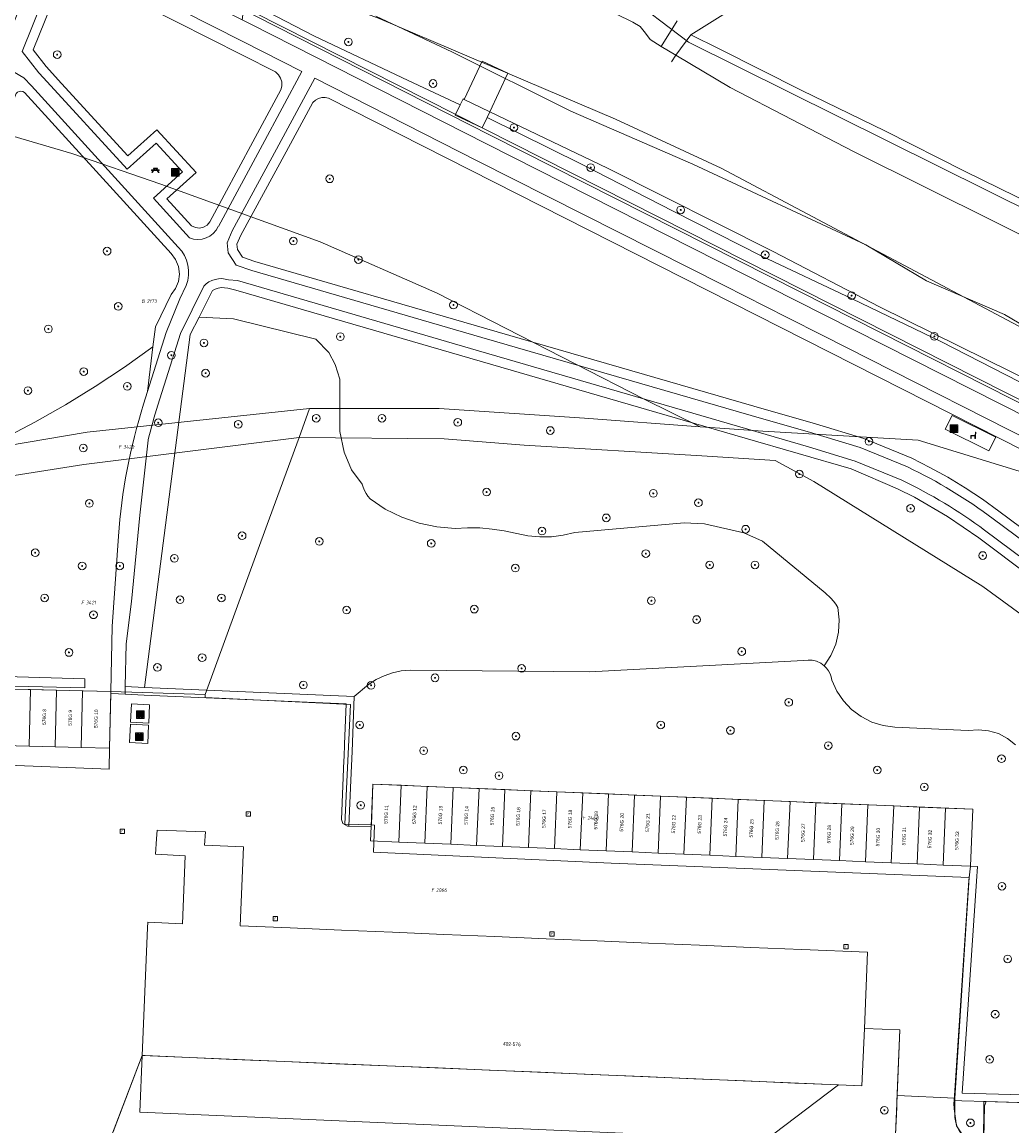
# Model space of a CAD drawing. Header units: metres. Extents: x 207466 to 209466, y 475780 to 477780.
# Tile 78 of 189: x 208528 to 208631, y 476269 to 476384. Entities that reach past the tile are written whole.
import ezdxf
from ezdxf.enums import TextEntityAlignment as Align

# ---------------------------------------------------------------- set-up
doc = ezdxf.new("R2010")
doc.units = ezdxf.units.M
doc.linetypes.add('IE-TERREINAFSCHEIDING-KUNSTMATIG', pattern=[0])
doc.layers.get('0').update_dxf_attribs({"color": 253, "linetype": 'CONTINUOUS'})
for name, color, linetype, lineweight, true_color in [('B-OG-WA-SLOOT_WATER-A', 7, 'CONTINUOUS', 0, 0x478c9a), ('B-RO-GR-BEPLANTING_CULTUUR_BOSPLANTSOEN-GV', 7, 'CONTINUOUS', 0, 0x6d8a47), ('B-RO-GR-BEPLANTING_CULTUUR_HEESTERS-GV', 7, 'CONTINUOUS', 0, 0x6d8a47), ('B-RO-GR-BOOM-S', 7, 'CONTINUOUS', 0, 0x6d8a47), ('B-RO-GR-GRAS-GV', 7, 'CONTINUOUS', 0, 0x6d8a47), ('B-RO-GR-GROENVOORZIENING-GV', 7, 'CONTINUOUS', 0, 0x6d8a47), ('B-RO-OG-BEBOUWING-GV', 7, 'CONTINUOUS', 0, 0xa50000), ('B-RO-OG-WATER_SLOOT-GV', 7, 'CONTINUOUS', 0, 0x478c9a)]:
    doc.layers.add(name, color=color, linetype=linetype, lineweight=lineweight, true_color=true_color)
for name, color, linetype, lineweight in [('B-RO-IE-MEUBILAIR_WEGMEUBILAIR-S', 253, 'CONTINUOUS', 0), ('B-RO-IE-TERREINAFSCHEIDING_KUNSTMATIG_HEKWERK-G', 253, 'IE-TERREINAFSCHEIDING-KUNSTMATIG', 0), ('B-RO-KW-KUNSTWERK_STEIGER-GV', 253, 'CONTINUOUS', 0), ('B-RO-OG-BEBOUWING-T18', 7, 'CONTINUOUS', 0), ('B-RO-OG-TERREIN_CULTUURSCHEIDING-GV', 253, 'CONTINUOUS', 0), ('B-RO-OG-TERREIN_ERF-GV', 253, 'CONTINUOUS', 0), ('B-RO-RI-GWA_RIOOLPUT-S', 253, 'CONTINUOUS', 0), ('B-RO-VH-VERHARDING_BETON-GV', 253, 'CONTINUOUS', 0), ('B-RO-VH-VERHARDING_TEGEL-GV', 253, 'CONTINUOUS', 0), ('B-WE-KG-GRENS_PERCEEL-GV', 150, 'CONTINUOUS', 18), ('B-WE-KG-GRENS_PERCEEL-S', 150, 'CONTINUOUS', 25)]:
    doc.layers.add(name, color=color, linetype=linetype, lineweight=lineweight)
doc.styles.add('NLCS-ISO', font='NLCS-ISO.ttf')
doc.styles.add('NLCS-ISO-M200-T18', font='NLCS-ISO.ttf', dxfattribs={"height": 1.8})

# ---------------------------------------------------------------- blocks, each defined once
blk = doc.blocks.new('SIE-WEG_AFVALBAK-SO1')
at = {"linetype": 'Continuous'}
blk.add_hatch(color=0, dxfattribs=at).paths.add_polyline_path([(-1.5, -1.5), (1.5, -1.5), (1.5, 1.5), (-1.5, 1.5)])
at = {"color": 0, "linetype": 'ByBlock', "lineweight": -2, "flags": 128}
for points in [[(-2, -2), (2, -2), (2, 2), (-2, 2), (-2, -2)], [(-1.5, -1.5), (1.5, -1.5), (1.5, 1.5), (-1.5, 1.5), (-1.5, -1.5)]]:
    blk.add_lwpolyline(points, dxfattribs=at)
blk = doc.blocks.new('SIE-WEG_AFVAL_APART_PLAATS-SO1')
at = {"linetype": 'Continuous'}
for points in [[(-1.5, -1.5), (-0.25, -1.5), (-0.25, 1.5), (-1.5, 1.5)], [(1.5, 1.5), (0.25, 1.5), (0.25, -1.5), (1.5, -1.5)]]:
    blk.add_hatch(color=0, dxfattribs=at).paths.add_polyline_path(points)
h = blk.add_hatch(color=0, dxfattribs=at)
h.paths.add_polyline_path([(-1.5, -1.5), (-0.25, -1.5), (-0.25, 1.5), (-1.5, 1.5)])
h.paths.add_polyline_path([(1.5, 1.5), (0.25, 1.5), (0.25, -1.5), (1.5, -1.5)])
at = {"color": 0, "linetype": 'ByBlock', "lineweight": -2, "flags": 128}
for points in [[(-2, -2), (2, -2), (2, 2), (-2, 2), (-2, -2)], [(-1.5, -1.5), (-0.25, -1.5), (-0.25, 1.5), (-1.5, 1.5), (-1.5, -1.5)]]:
    blk.add_lwpolyline(points, dxfattribs=at)
at = {"color": 0, "linetype": 'ByBlock', "lineweight": -2, "extrusion": (0, 0, -1), "flags": 128}
blk.add_lwpolyline([(-1.5, -1.5), (-0.25, -1.5), (-0.25, 1.5), (-1.5, 1.5), (-1.5, -1.5)], dxfattribs=at)
blk = doc.blocks.new('SRI-PUT_INSPECTIEPUT_RIOOLPUT-SO1')
at = {"color": 0, "linetype": 'ByBlock', "lineweight": -2, "flags": 128}
blk.add_lwpolyline([(-1.125, -1.125), (1.125, -1.125), (1.125, 1.125), (-1.125, 1.125), (-1.125, -1.125)], dxfattribs=at)
at = {"color": 0, "linetype": 'ByBlock', "lineweight": -2, "insert": (0, 0.2828), "char_height": 1.5, "attachment_point": 5, "line_spacing_factor": 0.8, "style": 'NLCS-ISO'}
blk.add_mtext('{\\C0;r}', dxfattribs=at)
blk = doc.blocks.new('SIE-WEG_ZITBANK-SO1')
at = {"color": 0, "linetype": 'ByBlock', "lineweight": -2, "flags": 128}
blk.add_lwpolyline([(-0.9125, -1.6313), (-0.9125, -0.2), (1.0875, -0.2), (1.0875, -1.6313), (1.2875, -1.6313), (1.2875, -0.2125), (1.5361, 1.7765), (1.3346, 1.7765), (1.1125, 0), (-1.1125, 0), (-1.1125, -1.6313), (-0.9125, -1.6313)], dxfattribs=at)
blk = doc.blocks.new('SIE-WEG_PICKNICKTAFEL-SO1')
at = {"color": 0, "linetype": 'ByBlock', "lineweight": -2, "extrusion": (0, 0, -1), "flags": 128}
blk.add_lwpolyline([(0.8892, -0.2), (1.6392, -1.4), (1.875, -1.4), (1.125, -0.2), (2, -0.2), (2, 0), (1, 0), (0.5, 0.8), (1, 0.8), (1, 1), (-1, 1), (-1, 0.8), (-0.5, 0.8), (-1, 0), (-2, 0), (-2, -0.2), (-1.125, -0.2), (-1.875, -1.4), (-1.6392, -1.4), (-0.8892, -0.2), (0.8892, -0.2)], dxfattribs=at)
at = {"color": 0, "linetype": 'ByBlock', "lineweight": -2, "flags": 128}
blk.add_lwpolyline([(-0.7642, 0), (0.7642, 0), (0.2642, 0.8), (-0.2642, 0.8), (-0.7642, 0)], dxfattribs=at)
blk = doc.blocks.new('SGR-BOOM_01-SO1')
at = {"linetype": 'Continuous'}
h = blk.add_hatch(color=0, dxfattribs=at)
edge = h.paths.add_edge_path()
edge.add_arc((0, 0), 0.25, 0, 360)
at = {"color": 0, "linetype": 'ByBlock', "lineweight": -2}
for radius in [2, 0.25]:
    blk.add_circle((0, 0), radius, dxfattribs=at)
blk = doc.blocks.new('SKG-PERCEELNUMMER-SO')
at = {"style": 'NLCS-ISO', "oblique": 10, "flags": 1}
blk.add_attdef('GEMEENTECODE', text='', height=1.8, dxfattribs=at).set_placement((0, 2.55), align=Align.MIDDLE_CENTER)
at = {"style": 'NLCS-ISO', "oblique": 10}
blk.add_attdef('SECTIE', text='', height=1.8, dxfattribs=at).set_placement((-0.5, 0), align=Align.MIDDLE_RIGHT)
blk.add_attdef('PERCEELNUMMER', text='', height=1.8, dxfattribs=at).set_placement((0.5, 0), align=Align.MIDDLE_LEFT)

msp = doc.modelspace()

# ---------------------------------------------------------------- linework, layer by layer
at = {"layer": 'B-OG-WA-SLOOT_WATER-A', "flags": 128}
for points in [[(208564.67, 476384.96), (208572.58, 476381.24), (208584.98, 476375.05), (208597.66, 476369.56), (208615.67, 476361.16), (208622.01, 476357.39), (208630.11, 476353.9), (208641.98, 476346.88)], [(208595.89, 476380.89), (208594.38, 476381.78), (208593.24, 476382.51), (208592.75, 476383.18), (208592.2, 476383.87), (208591.42, 476384.33), (208589.67, 476385.2)], [(208774.54, 476297.95), (208765.36, 476301.08), (208763.29, 476301.65), (208759.95, 476302.02), (208757.17, 476302.39), (208755.07, 476302.92), (208750.95, 476304.66), (208741.11, 476309.65), (208732.45, 476313.77), (208722.63, 476318.16), (208711.23, 476323.59), (208698.08, 476329.86), (208687.18, 476335.12), (208676.82, 476340.53), (208665.51, 476345.67), (208657.87, 476349.56), (208648.68, 476354.16), (208639.73, 476358.23), (208629.25, 476363.48), (208614.38, 476370.88), (208601.55, 476377.54), (208595.89, 476380.89)]]:
    msp.add_lwpolyline(points, dxfattribs=at)
at = {"layer": 'B-RO-GR-BEPLANTING_CULTUUR_BOSPLANTSOEN-GV', "flags": 128}
for points in [[(208631.24, 476309.12), (208630.41, 476309.78), (208629.47, 476310.27), (208628.45, 476310.58), (208627.39, 476310.68), (208626.34, 476310.59), (208618.7, 476310.94), (208617.48, 476311.11), (208616.29, 476311.48), (208615.19, 476312.05), (208614.2, 476312.78), (208613.34, 476313.68), (208612.65, 476314.7), (208612.13, 476315.83), (208612.07, 476316.17), (208611.95, 476316.49), (208611.79, 476316.8), (208611.59, 476317.08), (208611.35, 476317.33), (208610.98, 476317.6), (208610.56, 476317.8), (208610.11, 476317.91), (208609.66, 476317.93), (208609.2, 476317.87), (208586.91, 476316.72), (208568.27, 476316.89), (208567.33, 476316.8), (208566.42, 476316.6), (208565.54, 476316.3), (208564.7, 476315.89), (208563.92, 476315.38), (208562.43, 476314.12), (208562.2, 476308.42), (208562.07, 476305.42), (208561.87, 476300.64)], [(208508.57, 476315.64), (208509.37, 476315.62), (208534.38, 476315.04), (208534.38, 476315.99), (208508.59, 476316.74), (208508.57, 476315.64)], [(208561.87, 476300.64), (208564.19, 476300.6), (208564.38, 476305.02), (208567.33, 476304.9), (208570.02, 476304.78), (208572.72, 476304.67), (208575.42, 476304.56), (208578.12, 476304.44), (208580.81, 476304.33), (208583.51, 476304.22), (208586.21, 476304.1), (208588.91, 476303.99), (208591.6, 476303.88), (208594.3, 476303.76), (208597, 476303.65), (208599.7, 476303.54), (208602.39, 476303.42), (208605.09, 476303.31), (208607.79, 476303.2), (208610.49, 476303.08), (208613.18, 476302.97), (208615.88, 476302.86), (208618.58, 476302.74), (208621.28, 476302.63), (208623.98, 476302.52), (208626.81, 476302.4), (208626.56, 476296.47), (208627.3, 476296.44), (208627.2, 476294.93), (208625.72, 476272.85), (208639.51, 476272.46)]]:
    msp.add_lwpolyline(points, dxfattribs=at)
at = {"layer": 'B-RO-GR-BEPLANTING_CULTUUR_HEESTERS-GV', "flags": 128}
msp.add_lwpolyline([(208604.75, 476268.06), (208606.12, 476268.63), (208612.83, 476273.71), (208608.44, 476273.9), (208608.29, 476273.9), (208603.11, 476274.12), (208597.79, 476274.35), (208592.46, 476274.57), (208587.14, 476274.8), (208581.81, 476275.02), (208576.48, 476275.25), (208571.16, 476275.47), (208565.83, 476275.7), (208560.51, 476275.92), (208555.18, 476276.15), (208549.86, 476276.37), (208544.53, 476276.6), (208540.66, 476276.76), (208540.36, 476276.78), (208540.11, 476270.87), (208604.75, 476268.06)], dxfattribs=at)
at = {"layer": 'B-RO-GR-GRAS-GV', "flags": 128}
for points in [[(208552.87, 476371.57), (208556.96, 476379.18), (208550.76, 476382.33), (208538.4, 476388.61), (208535.32, 476390.13), (208533.79, 476390.7)], [(208531.09, 476389.31), (208527.88, 476381.28), (208529.59, 476379.06), (208530.08, 476378.52), (208538.79, 476369.01), (208541.82, 476371.72), (208544.56, 476368.73), (208541.53, 476366.02), (208545.27, 476361.89)], [(208532.02, 476388.94), (208529.02, 476381.43), (208530.36, 476379.7), (208531.96, 476377.95), (208538.86, 476370.41), (208541.88, 476373.12), (208545.98, 476368.67), (208542.94, 476365.94), (208545.5, 476363.13), (208545.89, 476362.94), (208546.33, 476362.89), (208546.75, 476362.99), (208547.13, 476363.21), (208547.41, 476363.55), (208551.89, 476371.87), (208554.8, 476377.28)], [(208541.88, 476373.12), (208538.86, 476370.41), (208531.96, 476377.95), (208530.36, 476379.7), (208529.02, 476381.43), (208532.02, 476388.94)], [(208554.8, 476377.28), (208554.9, 476377.68), (208554.89, 476378.1), (208554.77, 476378.5), (208554.55, 476378.85), (208554.25, 476379.14), (208533.62, 476389.61)], [(208533.62, 476389.61), (208554.25, 476379.14), (208554.55, 476378.85), (208554.77, 476378.5), (208554.89, 476378.1), (208554.9, 476377.68), (208554.8, 476377.28), (208551.89, 476371.87), (208547.41, 476363.55), (208547.13, 476363.21), (208546.75, 476362.99), (208546.33, 476362.89), (208545.89, 476362.94), (208545.5, 476363.13), (208542.94, 476365.94), (208545.98, 476368.67), (208541.88, 476373.12)], [(208664.7, 476330.6), (208652.12, 476336.5), (208642.01, 476342.03), (208632.96, 476346.22), (208623.55, 476351.04), (208614.27, 476355.53), (208604.84, 476359.98), (208595.71, 476364.62), (208586.09, 476369.53), (208576.34, 476374.36), (208576.25, 476374.4), (208575.74, 476373.33), (208572.95, 476374.65), (208573.46, 476375.71), (208568.03, 476378.27), (208558.24, 476382.89), (208551.45, 476386.41)], [(208639.26, 476340.86), (208608.85, 476356.26), (208576.66, 476372.54), (208552.11, 476385), (208551.04, 476385.55), (208550.82, 476385.08), (208550.77, 476384.57), (208551.66, 476384.11), (208576.21, 476371.65), (208608.39, 476355.37), (208638.8, 476339.97), (208662.25, 476328.11), (208691.93, 476313.05), (208729.13, 476294.21), (208748.9, 476284.2), (208763.09, 476276.98), (208770.24, 476273.34)], [(208601.9, 476385.77), (208597.48, 476382.99), (208600.43, 476381.56), (208609, 476377.2), (208617.67, 476373.01), (208626.02, 476368.79), (208634.86, 476364.44)], [(208552.11, 476385), (208576.66, 476372.54), (208608.85, 476356.26), (208639.26, 476340.86), (208662.7, 476329.01), (208692.38, 476313.94), (208729.59, 476295.1), (208749.35, 476285.09), (208768.18, 476275.51)], [(208544.12, 476360.92), (208528.84, 476377.7), (208528.04, 476378.54), (208527.05, 476379.12), (208518.96, 476358.91), (208509.01, 476334.38), (208503.48, 476320.59), (208494.46, 476298.11), (208486.06, 476277.41), (208488.62, 476276.39), (208493.26, 476274.54), (208503.39, 476270.52), (208515.88, 476265.48)], [(208611.2, 476351.71), (208607.49, 476353.59), (208600.93, 476356.9), (208575.31, 476369.86), (208558.34, 476378.48), (208554.35, 476371.12), (208549.73, 476362.59), (208549.2, 476361.37), (208549.32, 476360.31), (208550.15, 476359.04), (208551.76, 476358.47), (208575.72, 476351.51), (208603.75, 476343.38), (208610.16, 476341.56), (208615.09, 476340.05), (208620.02, 476338.03)], [(208503.49, 476309.49), (208503.83, 476317.72), (208511.56, 476337.1), (208519.89, 476358.54), (208527.23, 476376.9), (208527.38, 476377.03), (208527.55, 476377.11), (208527.74, 476377.13), (208527.93, 476377.1), (208528.11, 476377.02), (208543.38, 476360.25), (208543.84, 476359.62), (208544.13, 476358.89), (208544.23, 476358.11), (208544.13, 476357.34), (208543.84, 476356.61), (208543.38, 476355.98), (208541.74, 476352.63), (208541.48, 476350.53), (208540.92, 476345.88), (208542.86, 476352.02), (208544.28, 476355.54), (208544.94, 476356.93)], [(208543.38, 476360.25), (208528.11, 476377.02), (208527.93, 476377.1), (208527.74, 476377.13)], [(208622.35, 476337.98), (208620.45, 476338.93), (208615.47, 476340.98), (208610.43, 476342.52), (208604.03, 476344.34), (208576, 476352.47), (208552.07, 476359.42), (208550.81, 476359.87), (208550.29, 476360.66), (208550.22, 476361.22), (208550.63, 476362.14), (208555.33, 476370.82), (208558.12, 476375.98), (208558.39, 476376.21), (208558.7, 476376.38), (208559.04, 476376.47), (208559.39, 476376.48), (208559.74, 476376.41), (208594.17, 476358.97), (208632.16, 476339.72)], [(208632.16, 476339.72), (208594.17, 476358.97), (208559.74, 476376.41), (208559.39, 476376.48), (208559.04, 476376.47), (208558.7, 476376.38), (208558.39, 476376.21), (208558.12, 476375.98), (208555.33, 476370.82), (208550.63, 476362.14), (208550.22, 476361.22), (208550.29, 476360.66), (208550.81, 476359.87), (208552.07, 476359.42), (208576, 476352.47), (208604.03, 476344.34), (208610.43, 476342.52), (208615.47, 476340.98), (208620.45, 476338.93), (208622.35, 476337.98), (208624.21, 476336.95), (208626.03, 476335.85), (208627.81, 476334.68), (208629.53, 476333.44), (208656.62, 476313.29)], [(208576.54, 476375), (208576.25, 476374.4), (208576.34, 476374.36), (208586.09, 476369.53), (208595.71, 476364.62), (208604.84, 476359.98), (208614.27, 476355.53), (208623.55, 476351.04), (208632.96, 476346.22)], [(208633.61, 476346.53), (208617.09, 476354.71), (208606.04, 476360.46), (208588.78, 476369.14), (208576.54, 476375)], [(208548.29, 476363.07), (208552.87, 476371.57)], [(208525.96, 476340.99), (208529.19, 476342.69), (208532.36, 476344.49), (208535.47, 476346.4), (208538.51, 476348.42), (208541.48, 476350.53), (208541.74, 476352.63), (208543.38, 476355.98), (208543.84, 476356.61), (208544.13, 476357.34), (208544.23, 476358.11), (208544.13, 476358.89), (208543.84, 476359.62), (208543.38, 476360.25)], [(208540.98, 476340.83), (208540.11, 476333.01), (208539.23, 476324.01), (208538.7, 476319.63), (208538.6, 476315.17), (208540.61, 476315.08), (208545.35, 476351.8), (208546.3, 476353.62), (208547.66, 476356.4), (208547.96, 476356.55), (208548.28, 476356.65), (208548.61, 476356.7), (208548.94, 476356.69), (208549.27, 476356.63), (208550.11, 476356.44), (208603.13, 476341.01), (208614.14, 476337.84), (208618.98, 476335.76), (208620.75, 476334.87), (208624.18, 476332.88), (208627.44, 476330.64), (208676.05, 476294.12)], [(208546.76, 476356.84), (208544.36, 476351.92), (208542, 476344.46)], [(208676.05, 476294.12), (208627.44, 476330.64), (208624.18, 476332.88), (208620.75, 476334.87), (208618.98, 476335.76), (208614.14, 476337.84), (208603.13, 476341.01), (208550.11, 476356.44), (208549.27, 476356.63), (208548.94, 476356.69), (208548.61, 476356.7), (208548.28, 476356.65), (208547.96, 476356.55), (208547.66, 476356.4), (208546.3, 476353.62)], [(208619.41, 476336.66), (208614.58, 476338.64), (208609.72, 476340.12), (208603.41, 476341.97), (208575.36, 476350.12), (208550.28, 476357.43), (208549.33, 476357.5)], [(208546.3, 476353.62), (208545.35, 476351.8), (208540.61, 476315.08), (208562.43, 476314.12), (208563.92, 476315.38), (208564.7, 476315.89), (208565.54, 476316.3), (208566.42, 476316.6), (208567.33, 476316.8), (208568.27, 476316.89), (208586.91, 476316.72), (208609.2, 476317.87), (208609.66, 476317.93), (208610.11, 476317.91), (208610.56, 476317.8), (208610.98, 476317.6), (208611.35, 476317.33), (208612.05, 476318.41), (208612.56, 476319.59), (208612.85, 476320.84), (208612.92, 476322.13), (208612.76, 476323.4), (208612.54, 476323.74), (208612.3, 476324.06), (208612.04, 476324.37), (208611.46, 476324.94), (208604.91, 476330.32), (208602.98, 476331.17), (208598.88, 476332.12), (208596.77, 476332.21), (208585.39, 476331.21), (208584.19, 476330.92), (208582.97, 476330.77), (208581.74, 476330.74), (208580.51, 476330.86), (208578.05, 476331.39), (208576.78, 476331.57), (208575.5, 476331.68), (208574.22, 476331.7), (208572.93, 476331.63), (208571.04, 476331.79), (208569.17, 476332.19), (208567.37, 476332.81), (208565.66, 476333.65), (208564.07, 476334.7), (208563.85, 476334.98), (208563.67, 476335.27), (208563.5, 476335.58), (208563.37, 476335.91), (208563.27, 476336.24), (208562.13, 476337.74), (208561.38, 476339.58), (208560.93, 476341.72), (208560.94, 476347.16), (208560.43, 476348.7), (208559.79, 476349.94), (208558.44, 476351.34), (208549.87, 476353.43), (208546.3, 476353.62)], [(208546.3, 476353.62), (208549.87, 476353.43), (208558.44, 476351.34), (208559.79, 476349.94), (208560.43, 476348.7), (208560.94, 476347.16), (208560.93, 476341.72), (208561.38, 476339.58), (208562.13, 476337.74), (208563.27, 476336.24), (208563.37, 476335.91), (208563.5, 476335.58), (208563.67, 476335.27), (208563.85, 476334.98), (208564.07, 476334.7), (208565.66, 476333.65), (208567.37, 476332.81), (208569.17, 476332.19), (208571.04, 476331.79), (208572.93, 476331.63), (208574.22, 476331.7), (208575.5, 476331.68), (208576.78, 476331.57), (208578.05, 476331.39), (208580.51, 476330.86), (208581.74, 476330.74), (208582.97, 476330.77), (208584.19, 476330.92), (208585.39, 476331.21), (208596.77, 476332.21), (208598.88, 476332.12), (208602.98, 476331.17), (208604.91, 476330.32), (208611.46, 476324.94), (208612.04, 476324.37), (208612.3, 476324.06), (208612.54, 476323.74), (208612.76, 476323.4), (208612.92, 476322.13), (208612.85, 476320.84), (208612.56, 476319.59), (208612.05, 476318.41), (208611.35, 476317.33), (208611.59, 476317.08), (208611.79, 476316.8), (208611.95, 476316.49), (208612.07, 476316.17), (208612.13, 476315.83), (208612.65, 476314.7), (208613.34, 476313.68), (208614.2, 476312.78), (208615.19, 476312.05), (208616.29, 476311.48), (208617.48, 476311.11), (208618.7, 476310.94), (208626.34, 476310.59), (208627.39, 476310.68), (208628.45, 476310.58), (208629.47, 476310.27), (208630.41, 476309.78), (208631.24, 476309.12)], [(208680.45, 476297.56), (208686.29, 476308.75), (208688.32, 476312.64), (208661.35, 476326.33), (208637.9, 476338.19), (208611.2, 476351.71)], [(208540.5, 476344.56), (208540.92, 476345.88), (208541.48, 476350.53), (208538.51, 476348.42), (208535.47, 476346.4), (208532.36, 476344.49), (208529.19, 476342.69), (208525.96, 476340.99), (208523.74, 476339.8), (208521.42, 476338.82), (208519.03, 476338.06), (208516.57, 476337.51), (208514.08, 476337.2), (208511.56, 476337.1), (208503.83, 476317.72), (208503.49, 476309.49), (208509.26, 476309.26), (208509.25, 476308.46), (208504.26, 476308.66), (208503.28, 476285.11), (208503.14, 476281.76), (208504.14, 476281.72)], [(208623.94, 476341.95), (208624.65, 476343.39), (208629.21, 476341.14), (208628.48, 476339.7), (208623.94, 476341.95)], [(208656.62, 476313.29), (208629.53, 476333.44), (208627.81, 476334.68), (208626.03, 476335.85), (208624.21, 476336.95), (208622.35, 476337.98)], [(208628.93, 476332.64), (208656.02, 476312.49), (208677.22, 476296.67), (208677.33, 476296.82)], [(208676.18, 476295.28), (208676.33, 476295.47), (208655.12, 476311.29), (208628.04, 476331.44)], [(208526.04, 476314.91), (208528.73, 476314.85), (208531.43, 476314.78), (208534.13, 476314.72), (208537.08, 476314.64), (208537.25, 476321.44), (208537.88, 476330.82)], [(208508.57, 476315.64), (208508.59, 476316.74), (208534.38, 476315.99), (208534.38, 476315.04), (208509.37, 476315.62), (208508.57, 476315.64)]]:
    msp.add_lwpolyline(points, dxfattribs=at)
at = {"layer": 'B-RO-GR-GRAS-GV'}
for centre, radius, start, end in [((208546.17, 476364.03), 2.32, 247.1606, 335.6279), ((208541.46, 476358.29), 3.74, 338.6545, 44.6938), ((208548.55, 476355.2), 2.43, 71.1995, 137.4495), ((208597.71, 476326.51), 59.98, 162.4881, 175.8801), ((208598.18, 476326.72), 58.92, 162.4677, 166.1343), ((208596.98, 476289.87), 53.39, 53.2344, 64.4325), ((208596.92, 476289.78), 52, 53.2405, 64.3701)]:
    msp.add_arc(centre, radius, start, end, dxfattribs=at)
at = {"layer": 'B-RO-GR-GROENVOORZIENING-GV', "flags": 128}
for points in [[(208540.61, 476315.08), (208538.6, 476315.17), (208538.58, 476314.37), (208540.57, 476314.28), (208561.6, 476313.36), (208561.43, 476309.17), (208561.37, 476307.85), (208561.36, 476307.49), (208561.1, 476301.32), (208561.25, 476300.93), (208561.72, 476300.64), (208561.87, 476300.64), (208562.07, 476305.42), (208562.2, 476308.42), (208562.43, 476314.12), (208540.61, 476315.08)], [(208639.51, 476272.46), (208625.72, 476272.85), (208627.2, 476294.93), (208627.3, 476296.44), (208626.56, 476296.47), (208626.4, 476294.98), (208624.87, 476272.07), (208625.67, 476272.05), (208628.2, 476271.98), (208638.68, 476271.68)]]:
    msp.add_lwpolyline(points, dxfattribs=at)
at = {"layer": 'B-RO-IE-TERREINAFSCHEIDING_KUNSTMATIG_HEKWERK-G', "flags": 128}
msp.add_lwpolyline([(208763.26, 476301.28), (208763.29, 476301.65), (208764.07, 476305.53), (208765.08, 476310.66), (208769.83, 476337.06), (208734.9, 476387.99), (208614.98, 476394.24), (208601.9, 476385.77), (208597.48, 476382.99), (208595.89, 476380.89), (208595.44, 476380.18)], dxfattribs=at)
at = {"layer": 'B-RO-KW-KUNSTWERK_STEIGER-GV', "flags": 128}
msp.add_lwpolyline([(208573.87, 476376.27), (208576.54, 476375), (208578.4, 476379.01), (208575.73, 476380.25), (208573.87, 476376.27)], dxfattribs=at)
at = {"layer": 'B-RO-OG-BEBOUWING-GV', "flags": 128}
for points in [[(208528.73, 476314.85), (208526.04, 476314.91), (208525.89, 476309.02), (208528.59, 476308.95), (208528.73, 476314.85)], [(208531.43, 476314.78), (208528.73, 476314.85), (208528.59, 476308.95), (208531.29, 476308.89), (208531.43, 476314.78)], [(208534.13, 476314.72), (208531.43, 476314.78), (208531.29, 476308.89), (208533.99, 476308.82), (208534.13, 476314.72)], [(208537.08, 476314.44), (208537.08, 476314.64), (208534.13, 476314.72), (208533.99, 476308.82), (208536.94, 476308.75), (208537.08, 476314.44)], [(208567.33, 476304.9), (208564.38, 476305.02), (208564.19, 476300.6), (208564.13, 476299.1), (208567.08, 476298.98), (208567.33, 476304.9)], [(208570.02, 476304.78), (208567.33, 476304.9), (208567.08, 476298.98), (208569.77, 476298.86), (208570.02, 476304.78)], [(208572.72, 476304.67), (208570.02, 476304.78), (208569.77, 476298.86), (208572.47, 476298.75), (208572.72, 476304.67)], [(208575.42, 476304.56), (208572.72, 476304.67), (208572.47, 476298.75), (208575.17, 476298.64), (208575.42, 476304.56)], [(208578.12, 476304.44), (208575.42, 476304.56), (208575.17, 476298.64), (208577.87, 476298.52), (208578.12, 476304.44)], [(208580.81, 476304.33), (208578.12, 476304.44), (208577.87, 476298.52), (208580.56, 476298.41), (208580.81, 476304.33)], [(208583.51, 476304.22), (208580.81, 476304.33), (208580.56, 476298.41), (208583.26, 476298.3), (208583.51, 476304.22)], [(208586.21, 476304.1), (208583.51, 476304.22), (208583.26, 476298.3), (208585.96, 476298.18), (208586.21, 476304.1)], [(208588.91, 476303.99), (208586.21, 476304.1), (208585.96, 476298.18), (208588.66, 476298.07), (208588.91, 476303.99)], [(208591.6, 476303.88), (208588.91, 476303.99), (208588.66, 476298.07), (208591.36, 476297.96), (208591.6, 476303.88)], [(208594.3, 476303.76), (208591.6, 476303.88), (208591.36, 476297.96), (208594.05, 476297.84), (208594.3, 476303.76)], [(208597, 476303.65), (208594.3, 476303.76), (208594.05, 476297.84), (208596.75, 476297.73), (208597, 476303.65)], [(208599.7, 476303.54), (208597, 476303.65), (208596.75, 476297.73), (208599.45, 476297.61), (208599.7, 476303.54)], [(208602.39, 476303.42), (208599.7, 476303.54), (208599.45, 476297.61), (208602.14, 476297.5), (208602.39, 476303.42)], [(208605.09, 476303.31), (208602.39, 476303.42), (208602.14, 476297.5), (208604.84, 476297.39), (208605.09, 476303.31)], [(208607.79, 476303.2), (208605.09, 476303.31), (208604.84, 476297.39), (208607.54, 476297.28), (208607.79, 476303.2)], [(208610.49, 476303.08), (208607.79, 476303.2), (208607.54, 476297.28), (208610.24, 476297.16), (208610.49, 476303.08)], [(208613.18, 476302.97), (208610.49, 476303.08), (208610.24, 476297.16), (208612.94, 476297.05), (208613.18, 476302.97)], [(208615.88, 476302.86), (208613.18, 476302.97), (208612.94, 476297.05), (208615.63, 476296.93), (208615.88, 476302.86)], [(208618.58, 476302.74), (208615.88, 476302.86), (208615.63, 476296.93), (208618.33, 476296.82), (208618.58, 476302.74)], [(208621.28, 476302.63), (208618.58, 476302.74), (208618.33, 476296.82), (208621.03, 476296.71), (208621.28, 476302.63)], [(208623.98, 476302.52), (208621.28, 476302.63), (208621.03, 476296.71), (208623.73, 476296.59), (208623.98, 476302.52)], [(208623.98, 476302.52), (208623.73, 476296.59), (208626.56, 476296.47), (208626.81, 476302.4), (208623.98, 476302.52)], [(208609.02, 476287.8), (208603.7, 476288.02), (208598.37, 476288.25), (208593.05, 476288.47), (208587.72, 476288.7), (208582.4, 476288.92), (208577.07, 476289.15), (208571.75, 476289.38), (208566.42, 476289.6), (208561.1, 476289.83), (208555.77, 476290.05), (208550.55, 476290.27), (208550.89, 476298.49), (208546.83, 476298.66), (208546.95, 476300.05), (208541.92, 476300.23), (208541.86, 476299.33), (208541.76, 476297.71), (208544.84, 476297.56), (208544.54, 476290.49), (208540.95, 476290.65), (208540.92, 476290.05), (208540.36, 476276.78), (208540.66, 476276.76), (208544.53, 476276.6), (208549.86, 476276.37), (208555.18, 476276.15), (208560.51, 476275.92), (208565.83, 476275.7), (208571.16, 476275.47), (208576.48, 476275.25), (208581.81, 476275.02), (208587.14, 476274.8), (208592.46, 476274.57), (208597.79, 476274.35), (208603.11, 476274.12), (208608.29, 476273.9), (208608.44, 476273.9), (208612.83, 476273.71), (208615.27, 476273.61), (208615.53, 476279.58), (208615.86, 476287.51), (208609.02, 476287.8)]]:
    msp.add_lwpolyline(points, dxfattribs=at)
at = {"layer": 'B-RO-OG-TERREIN_CULTUURSCHEIDING-GV', "flags": 128}
for points in [[(208618.77, 476268.53), (208618.89, 476271.38), (208618.92, 476271.98), (208619.23, 476279.44), (208615.53, 476279.58), (208615.27, 476273.61), (208612.83, 476273.71), (208606.12, 476268.63)], [(208604.75, 476268.06), (208540.11, 476270.87), (208540.36, 476276.78), (208537.34, 476268.81)], [(208628.02, 476271.52), (208628.2, 476271.98), (208625.67, 476272.05), (208624.87, 476272.07), (208624.85, 476271.81), (208624.87, 476271.21), (208625.13, 476269.44), (208625.73, 476268.52), (208626.31, 476267.89), (208626.85, 476267.44), (208627.3, 476267.29), (208627.69, 476267.31), (208627.96, 476267.57), (208627.97, 476268.13), (208628.02, 476271.52)]]:
    msp.add_lwpolyline(points, dxfattribs=at)
at = {"layer": 'B-RO-OG-TERREIN_ERF-GV', "flags": 128}
for points in [[(208625.13, 476269.44), (208624.87, 476271.21), (208624.85, 476271.81), (208624.87, 476272.07), (208626.4, 476294.98), (208626.56, 476296.47), (208623.73, 476296.59), (208621.03, 476296.71), (208618.33, 476296.82), (208615.63, 476296.93), (208612.94, 476297.05), (208610.24, 476297.16), (208607.54, 476297.28), (208604.84, 476297.39), (208602.14, 476297.5), (208599.45, 476297.61), (208596.75, 476297.73), (208594.05, 476297.84), (208591.36, 476297.96), (208588.66, 476298.07), (208585.96, 476298.18), (208583.26, 476298.3), (208580.56, 476298.41), (208577.87, 476298.52), (208575.17, 476298.64), (208572.47, 476298.75), (208569.77, 476298.86), (208567.08, 476298.98), (208564.13, 476299.1), (208564.19, 476300.6), (208561.87, 476300.64), (208561.72, 476300.64), (208561.25, 476300.93), (208561.1, 476301.32), (208561.36, 476307.49), (208561.37, 476307.85), (208561.43, 476309.17), (208561.6, 476313.36), (208540.57, 476314.28), (208538.58, 476314.37), (208537.89, 476314.4), (208537.08, 476314.44), (208536.94, 476308.75), (208533.99, 476308.82), (208531.29, 476308.89), (208528.59, 476308.95), (208525.89, 476309.02)], [(208541.04, 476311.37), (208539.14, 476311.47), (208539.23, 476313.36), (208541.13, 476313.27), (208541.04, 476311.37)], [(208540.93, 476309.25), (208539.04, 476309.34), (208539.13, 476311.24), (208541.03, 476311.15), (208540.93, 476309.25)], [(208537.34, 476268.81), (208540.36, 476276.78), (208540.92, 476290.05), (208540.95, 476290.65), (208544.54, 476290.49), (208544.84, 476297.56), (208541.76, 476297.71), (208541.86, 476299.33), (208541.92, 476300.23), (208546.95, 476300.05), (208546.83, 476298.66), (208550.89, 476298.49), (208550.55, 476290.27), (208555.77, 476290.05), (208561.1, 476289.83), (208566.42, 476289.6), (208571.75, 476289.38), (208577.07, 476289.15), (208582.4, 476288.92), (208587.72, 476288.7), (208593.05, 476288.47), (208598.37, 476288.25), (208603.7, 476288.02), (208609.02, 476287.8), (208615.86, 476287.51), (208615.53, 476279.58), (208619.23, 476279.44), (208618.92, 476271.98), (208618.89, 476271.38), (208618.77, 476268.53)], [(208638.68, 476271.68), (208628.2, 476271.98), (208628.02, 476271.52), (208627.97, 476268.13)]]:
    msp.add_lwpolyline(points, dxfattribs=at)
at = {"layer": 'B-RO-OG-WATER_SLOOT-GV', "flags": 128}
for points in [[(208596.05, 476384.46), (208594.38, 476381.78), (208595.89, 476380.89), (208597.48, 476382.99), (208601.9, 476385.77), (208614.98, 476394.24), (208734.9, 476387.99), (208769.83, 476337.06), (208765.08, 476310.66), (208764.07, 476305.53), (208763.29, 476301.65), (208765.36, 476301.08), (208765.73, 476302.35), (208766.44, 476304.75)], [(208551.45, 476386.41), (208558.24, 476382.89), (208568.03, 476378.27), (208573.46, 476375.71), (208573.75, 476376.33), (208573.87, 476376.27), (208576.54, 476375), (208588.78, 476369.14), (208606.04, 476360.46), (208617.09, 476354.71), (208633.61, 476346.53)], [(208641.98, 476346.88), (208630.11, 476353.9), (208622.01, 476357.39), (208615.67, 476361.16), (208597.66, 476369.56), (208584.98, 476375.05), (208572.58, 476381.24), (208564.67, 476384.96)], [(208589.67, 476385.2), (208591.42, 476384.33), (208592.2, 476383.87), (208592.75, 476383.18), (208593.24, 476382.51), (208594.38, 476381.78), (208596.05, 476384.46)], [(208597.48, 476382.99), (208595.89, 476380.89), (208601.55, 476377.54), (208614.38, 476370.88), (208629.25, 476363.48), (208639.73, 476358.23)], [(208634.86, 476364.44), (208626.02, 476368.79), (208617.67, 476373.01), (208609, 476377.2), (208600.43, 476381.56), (208597.48, 476382.99)]]:
    msp.add_lwpolyline(points, dxfattribs=at)
at = {"layer": 'B-RO-VH-VERHARDING_BETON-GV', "flags": 128}
for points in [[(208807.92, 476254.34), (208797.33, 476259.63), (208793.8, 476261.41), (208792.65, 476262), (208770.24, 476273.34), (208763.09, 476276.98), (208748.9, 476284.2), (208729.13, 476294.21), (208691.93, 476313.05), (208662.25, 476328.11), (208638.8, 476339.97), (208608.39, 476355.37), (208576.21, 476371.65), (208551.66, 476384.11), (208550.77, 476384.57), (208548.65, 476385.64), (208539.29, 476390.4), (208536.21, 476391.9)], [(208533.79, 476390.7), (208535.32, 476390.13), (208538.4, 476388.61), (208550.76, 476382.33)], [(208545.27, 476361.89), (208541.53, 476366.02), (208544.56, 476368.73), (208541.82, 476371.72), (208538.79, 476369.01), (208530.08, 476378.52), (208529.59, 476379.06), (208527.88, 476381.28), (208531.09, 476389.31)], [(208528.69, 476388.64), (208525.25, 476380), (208521.5, 476370.58), (208520.14, 476367.19), (208517.21, 476359.91), (208507.22, 476335.04), (208501.7, 476321.25), (208501.69, 476321.23), (208492.67, 476298.77), (208491.96, 476297.01), (208484.25, 476278.02), (208484.27, 476278.01), (208484.27, 476277.99), (208486.06, 476277.41), (208494.46, 476298.11), (208503.48, 476320.59), (208509.01, 476334.38), (208518.96, 476358.91), (208527.05, 476379.12), (208528.04, 476378.54), (208528.84, 476377.7), (208544.12, 476360.92)], [(208550.76, 476382.33), (208556.96, 476379.18), (208552.87, 476371.57), (208548.29, 476363.07)], [(208620.02, 476338.03), (208615.09, 476340.05), (208610.16, 476341.56), (208603.75, 476343.38), (208575.72, 476351.51), (208551.76, 476358.47), (208550.15, 476359.04), (208549.32, 476360.31), (208549.2, 476361.37), (208549.73, 476362.59), (208554.35, 476371.12), (208558.34, 476378.48), (208575.31, 476369.86), (208600.93, 476356.9), (208607.49, 476353.59), (208611.2, 476351.71), (208637.9, 476338.19)], [(208544.94, 476356.93), (208544.28, 476355.54), (208542.86, 476352.02), (208540.92, 476345.88), (208540.5, 476344.56)], [(208542, 476344.46), (208544.36, 476351.92), (208546.76, 476356.84)], [(208549.33, 476357.5), (208550.28, 476357.43), (208575.36, 476350.12), (208603.41, 476341.97), (208609.72, 476340.12), (208614.58, 476338.64), (208619.41, 476336.66)], [(208537.88, 476330.82), (208537.25, 476321.44), (208537.08, 476314.64), (208537.08, 476314.44), (208537.89, 476314.4), (208538.58, 476314.37), (208538.6, 476315.17), (208538.7, 476319.63), (208539.23, 476324.01), (208540.11, 476333.01), (208540.98, 476340.83)], [(208677.33, 476296.82), (208677.22, 476296.67), (208656.02, 476312.49), (208628.93, 476332.64)], [(208628.04, 476331.44), (208655.12, 476311.29), (208676.33, 476295.47), (208676.18, 476295.28)], [(208541.04, 476311.37), (208541.13, 476313.27), (208539.23, 476313.36), (208539.14, 476311.47), (208541.04, 476311.37)], [(208540.93, 476309.25), (208541.03, 476311.15), (208539.13, 476311.24), (208539.04, 476309.34), (208540.93, 476309.25)]]:
    msp.add_lwpolyline(points, dxfattribs=at)
at = {"layer": 'B-RO-VH-VERHARDING_BETON-GV'}
for centre, radius, start, end in [((208546.17, 476364.03), 2.32, 247.1606, 335.6279), ((208541.46, 476358.29), 3.74, 338.6545, 44.6938), ((208548.55, 476355.2), 2.43, 71.1995, 137.4495), ((208597.71, 476326.51), 59.98, 162.4881, 175.8801), ((208598.18, 476326.72), 58.92, 162.4677, 166.1343), ((208596.98, 476289.87), 53.39, 53.2344, 64.4325), ((208596.92, 476289.78), 52, 53.2405, 64.3701)]:
    msp.add_arc(centre, radius, start, end, dxfattribs=at)
at = {"layer": 'B-RO-VH-VERHARDING_TEGEL-GV', "flags": 128}
for points in [[(208576.54, 476375), (208573.87, 476376.27), (208573.75, 476376.33), (208573.46, 476375.71), (208572.95, 476374.65), (208575.74, 476373.33), (208576.25, 476374.4), (208576.54, 476375)], [(208624.65, 476343.39), (208623.94, 476341.95), (208628.48, 476339.7), (208629.21, 476341.14), (208624.65, 476343.39)]]:
    msp.add_lwpolyline(points, dxfattribs=at)
at = {"layer": 'B-WE-KG-GRENS_PERCEEL-GV'}
for points in [[(208772.07, 476301.21), (208756.73, 476305.1), (208721.8, 476320.65), (208705.12, 476328.98), (208671.33, 476345.1), (208638.72, 476361.64), (208597.21, 476382.26), (208583.68, 476392.54), (208564.32, 476400.86), (208560.44, 476404.06), (208558.54, 476404.97), (208554.78, 476405.54), (208553.49, 476406.41), (208518.97, 476408.43), (208452.14, 476412.61)], [(208327.62, 476411.29), (208527.45, 476395.47), (208528.81, 476395.35), (208530.19, 476395.16), (208531.56, 476394.89), (208532.92, 476394.55), (208534.25, 476394.13), (208535.56, 476393.63), (208536.8, 476393.08), (208536.86, 476393.05), (208669.37, 476325.97), (208675.71, 476324.01), (208687.75, 476320.08), (208708.79, 476310.46), (208733.8, 476299.05), (208748.66, 476292.43), (208758.69, 476287.17), (208777.38, 476276.77)], [(208462.06, 476407.33), (208476.25, 476405.56), (208492.7, 476403.52), (208501.21, 476402.32), (208517.41, 476399.41), (208540.18, 476393.45), (208554.39, 476388.69), (208565.02, 476384.7), (208589.62, 476374.23), (208600.63, 476369.14), (208638.78, 476348.88), (208659.39, 476338.75), (208684.47, 476326.98), (208706.3, 476317.27), (208745.52, 476299.59), (208768.63, 476288.9)], [(208768.63, 476288.9), (208745.52, 476299.59), (208706.3, 476317.27), (208684.47, 476326.98), (208659.39, 476338.75), (208638.78, 476348.88), (208600.63, 476369.14), (208589.62, 476374.23), (208565.02, 476384.7), (208554.39, 476388.69), (208540.18, 476393.45), (208517.41, 476399.41), (208501.21, 476402.32), (208492.7, 476403.52), (208476.25, 476405.56), (208462.06, 476407.33)], [(208826.05, 476389.89), (208765.37, 476393.89), (208700.45, 476397.8), (208553.49, 476406.41), (208554.78, 476405.54), (208558.54, 476404.97), (208560.44, 476404.06), (208564.32, 476400.86), (208583.68, 476392.54), (208597.21, 476382.26), (208638.72, 476361.64), (208671.33, 476345.1), (208705.12, 476328.98), (208721.8, 476320.65), (208756.73, 476305.1), (208772.07, 476301.21)], [(208473.92, 476386.96), (208493.02, 476381.79), (208511.07, 476377.12), (208533.02, 476370.66), (208542.31, 476367.47), (208558.89, 476361.46), (208571.05, 476356.13), (208592.62, 476345.1), (208598.43, 476342.22), (208598.99, 476342.18), (208604.96, 476341.75), (208621.11, 476340.82), (208647.11, 476332.85), (208669.37, 476325.97), (208536.86, 476393.05)], [(208647.11, 476332.85), (208621.11, 476340.82), (208604.96, 476341.75), (208598.99, 476342.18), (208598.43, 476342.22), (208586.41, 476343.1), (208571.27, 476344.12), (208557.76, 476344.11), (208556.68, 476341.11), (208571.8, 476340.95), (208580.13, 476340.31), (208598.62, 476339.2), (208606.24, 476338.69), (208610.27, 476336.51), (208627.86, 476325.6), (208637.51, 476318.56)], [(208637.51, 476318.56), (208627.86, 476325.6), (208610.27, 476336.51), (208606.24, 476338.69), (208598.62, 476339.2), (208580.13, 476340.31), (208571.8, 476340.95), (208556.68, 476341.11), (208553.35, 476332.03), (208546.9, 476314.34), (208546.91, 476314.02), (208562.04, 476313.32), (208561.44, 476300.84), (208564.23, 476300.77), (208564.38, 476305.02), (208626.81, 476302.4), (208626.56, 476296.47), (208626.42, 476295.3), (208624.94, 476272.34), (208624.94, 476270.81), (208624.95, 476270.31), (208625.03, 476269.81), (208625.2, 476269.33)], [(208533.68, 476259.32), (208540.36, 476276.78), (208615.27, 476273.61), (208615.53, 476279.58), (208619.21, 476279.44), (208618.95, 476272.59), (208624.94, 476272.34), (208626.42, 476295.3), (208589.18, 476296.79), (208564.43, 476297.93), (208564.53, 476300.76), (208564.23, 476300.77), (208561.44, 476300.84), (208562.04, 476313.32), (208546.91, 476314.02), (208546.9, 476314.34), (208537.08, 476314.64), (208536.94, 476308.75), (208536.91, 476306.59), (208509.62, 476307.65)], [(208618.76, 476268.56), (208618.95, 476272.59), (208619.21, 476279.44), (208615.53, 476279.58), (208615.27, 476273.61), (208540.36, 476276.78), (208533.68, 476259.32)], [(208663.15, 476270.94), (208627.97, 476271.97), (208627.92, 476267.33), (208627.42, 476267.41), (208626.94, 476267.58), (208626.49, 476267.81), (208626.08, 476268.11), (208625.73, 476268.47), (208625.43, 476268.88), (208625.2, 476269.33), (208625.03, 476269.81), (208624.95, 476270.31), (208624.94, 476270.81), (208624.94, 476272.34), (208618.95, 476272.59), (208618.76, 476268.56), (208618.74, 476267.66), (208622.04, 476267.53), (208620.61, 476226.64), (208616.25, 476226.79), (208616.2, 476224.92), (208615.89, 476216.7), (208648.35, 476215.22)], [(208627.92, 476267.33), (208627.97, 476271.97), (208663.15, 476270.94)]]:
    msp.add_lwpolyline(points, dxfattribs=at)
for points in [[(208557.76, 476344.11), (208571.27, 476344.12), (208586.41, 476343.1), (208598.43, 476342.22), (208592.62, 476345.1), (208571.05, 476356.13), (208558.89, 476361.46), (208542.31, 476367.47), (208533.02, 476370.66), (208511.07, 476377.12), (208493.02, 476381.79), (208473.92, 476386.96), (208469.02, 476389.83), (208468.55, 476386.06), (208466.1, 476386.37), (208466.84, 476391.52), (208458.02, 476390.45), (208400.01, 476398.97), (208400.01, 476389.93), (208471.51, 476379.77), (208519.25, 476364.41), (208508.39, 476337.3), (208515.97, 476338.5), (208534.64, 476341.65)], [(208557.76, 476344.11), (208534.64, 476341.65), (208515.97, 476338.5), (208508.39, 476337.3), (208507.12, 476334.13), (208514.49, 476335.17), (208527.03, 476337.13), (208534.3, 476338.29), (208556.68, 476341.11)], [(208509.62, 476307.65), (208509.81, 476315.31), (208537.08, 476314.64), (208546.9, 476314.34), (208553.35, 476332.03), (208556.68, 476341.11), (208534.3, 476338.29), (208527.03, 476337.13), (208514.49, 476335.17), (208507.12, 476334.13), (208484.89, 476278.65), (208503.68, 476271.3), (208503.68, 476271.41), (208503.89, 476275.78), (208504.14, 476281.32), (208505.1, 476307.75)], [(208509.62, 476307.65), (208536.91, 476306.59), (208536.94, 476308.75), (208537.08, 476314.64), (208509.81, 476315.31)], [(208564.23, 476300.77), (208564.53, 476300.76), (208564.43, 476297.93), (208589.18, 476296.79), (208626.42, 476295.3), (208626.56, 476296.47), (208626.81, 476302.4), (208564.38, 476305.02)]]:
    msp.add_lwpolyline(points, close=True, dxfattribs=at)

# ---------------------------------------------------------------- block references
at = {"layer": 'B-RO-GR-BOOM-S', "xscale": 0.2, "yscale": 0.2, "zscale": 0.2}
for p in [(208561.82, 476382.27), (208531.51, 476380.95), (208570.64, 476377.94), (208579.05, 476373.35), (208587.04, 476369.19), (208559.88, 476368.02), (208596.41, 476364.78), (208556.1, 476361.54), (208536.71, 476360.49), (208562.87, 476359.61), (208605.2, 476360.11), (208614.2, 476355.87), (208537.86, 476354.74), (208572.76, 476354.89), (208530.59, 476352.39), (208560.98, 476351.59), (208622.81, 476351.62), (208546.79, 476350.94), (208543.4, 476349.65), (208534.28, 476347.96), (208546.95, 476347.79), (208528.46, 476345.98), (208538.8, 476346.42), (208542.03, 476342.63), (208550.35, 476342.46), (208558.47, 476343.1), (208565.31, 476343.1), (208573.21, 476342.67), (208582.83, 476341.82), (208616, 476340.69), (208534.22, 476340), (208608.77, 476337.29), (208576.2, 476335.41), (208593.56, 476335.28), (208598.26, 476334.3), (208534.86, 476334.23), (208620.33, 476333.71), (208588.66, 476332.73), (208550.76, 476330.87), (208581.97, 476331.35), (208603.16, 476331.55), (208558.79, 476330.28), (208570.44, 476330.07), (208529.22, 476329.1), (208592.78, 476329.01), (208627.85, 476328.81), (208534.11, 476327.73), (208538.03, 476327.73), (208543.71, 476328.52), (208579.2, 476327.5), (208599.43, 476327.83), (208604.14, 476327.83), (208530.2, 476324.4), (208544.3, 476324.21), (208548.61, 476324.4), (208593.36, 476324.11), (208561.63, 476323.13), (208574.92, 476323.23), (208535.29, 476322.64), (208598.06, 476322.15), (208532.74, 476318.72), (208546.6, 476318.18), (208602.77, 476318.82), (208541.95, 476317.16), (208579.85, 476317.06), (208570.84, 476316.08), (208557.14, 476315.33), (208564.18, 476315.3), (208607.66, 476313.53), (208563, 476311.18), (208594.34, 476311.18), (208601.59, 476310.6), (208579.26, 476310.01), (208611.77, 476309.03), (208569.66, 476308.5), (208629.8, 476307.66), (208573.78, 476306.48), (208577.5, 476305.9), (208616.87, 476306.48), (208621.76, 476304.72), (208563.11, 476302.81), (208629.84, 476294.39), (208630.44, 476286.82), (208629.14, 476281.07), (208628.56, 476276.36), (208617.61, 476271.07), (208626.57, 476269.76)]:
    msp.add_blockref('SGR-BOOM_01-SO1', p, dxfattribs=at)
at = {"layer": 'B-RO-IE-MEUBILAIR_WEGMEUBILAIR-S', "xscale": 0.2, "yscale": 0.2, "zscale": 0.2}
for name, p in [('SIE-WEG_PICKNICKTAFEL-SO1', (208541.74, 476368.94)), ('SIE-WEG_AFVALBAK-SO1', (208543.8, 476368.68)), ('SIE-WEG_AFVALBAK-SO1', (208624.84, 476342.02)), ('SIE-WEG_ZITBANK-SO1', (208626.82, 476341.31)), ('SIE-WEG_AFVAL_APART_PLAATS-SO1', (208540.17, 476312.26)), ('SIE-WEG_AFVAL_APART_PLAATS-SO1', (208540.07, 476309.94))]:
    msp.add_blockref(name, p, dxfattribs=at)
at = {"layer": 'B-RO-RI-GWA_RIOOLPUT-S', "xscale": 0.2, "yscale": 0.2, "zscale": 0.2}
for p in [(208551.4, 476301.9), (208538.3, 476300.1), (208554.2, 476291), (208583, 476289.4), (208613.6, 476288.1)]:
    msp.add_blockref('SRI-PUT_INSPECTIEPUT_RIOOLPUT-SO1', p, dxfattribs=at)
at = {"layer": 'B-WE-KG-GRENS_PERCEEL-S', "xscale": 0.2, "yscale": 0.2, "zscale": 0.2}
for p, values in [((208540.74, 476355.29), {'PERCEELNUMMER': '2173', 'SECTIE': 'B'}), ((208538.29, 476340.12), {'PERCEELNUMMER': '3420', 'SECTIE': 'F'}), ((208534.4, 476323.92), {'PERCEELNUMMER': '3421', 'SECTIE': 'F'}), ((208586.6, 476301.5), {'PERCEELNUMMER': '2468', 'SECTIE': 'F'}), ((208570.84, 476293.99), {'PERCEELNUMMER': '2066', 'SECTIE': 'F'})]:
    msp.add_blockref('SKG-PERCEELNUMMER-SO', p, dxfattribs=at).add_auto_attribs(values)

# ---------------------------------------------------------------- texts
at = {"layer": 'B-RO-OG-BEBOUWING-T18', "char_height": 0.36, "attachment_point": 5, "line_spacing_factor": 0.8, "style": 'NLCS-ISO-M200-T18'}
for s, insert, rotation in [('{\\fArial|b0|i0|c0|p34;\\C256;576G 8}', (208530.17, 476312.01), 88.6), ('{\\fArial|b0|i0|c0|p34;\\C256;576G 9}', (208532.87, 476311.92), 88.6), ('{\\fArial|b0|i0|c0|p34;\\C256;576G 10}', (208535.56, 476311.82), 88.6), ('{\\fArial|b0|i0|c0|p34;\\C256;576G 11}', (208565.75, 476301.86), 87.6), ('{\\fArial|b0|i0|c0|p34;\\C256;576G 12}', (208568.7, 476301.84), 87.6), ('{\\fArial|b0|i0|c0|p34;\\C256;576G 13}', (208571.4, 476301.79), 87.6), ('{\\fArial|b0|i0|c0|p34;\\C256;576G 14}', (208574.1, 476301.76), 87.6), ('{\\fArial|b0|i0|c0|p34;\\C256;576G 15}', (208576.8, 476301.69), 87.6), ('{\\fArial|b0|i0|c0|p34;\\C256;576G 16}', (208579.5, 476301.65), 87.6), ('{\\fArial|b0|i0|c0|p34;\\C256;576G 17}', (208582.19, 476301.42), 87.6), ('{\\fArial|b0|i0|c0|p34;\\C256;576G 18}', (208584.89, 476301.38), 87.6), ('{\\fArial|b0|i0|c0|p34;\\C256;576G 19}', (208587.59, 476301.25), 87.6), ('{\\fArial|b0|i0|c0|p34;\\C256;576G 20}', (208590.28, 476301.04), 87.6), ('{\\fArial|b0|i0|c0|p34;\\C256;576G 21}', (208592.98, 476301), 87.6), ('{\\fArial|b0|i0|c0|p34;\\C256;576G 22}', (208595.68, 476300.85), 87.6), ('{\\fArial|b0|i0|c0|p34;\\C256;576G 23}', (208598.38, 476300.83), 87.6), ('{\\fArial|b0|i0|c0|p34;\\C256;576G 24}', (208601.07, 476300.54), 87.6), ('{\\fArial|b0|i0|c0|p34;\\C256;576G 25}', (208603.77, 476300.42), 87.6), ('{\\fArial|b0|i0|c0|p34;\\C256;576G 26}', (208606.46, 476300.19), 87.6), ('{\\fArial|b0|i0|c0|p34;\\C256;576G 27}', (208609.15, 476299.96), 87.6), ('{\\fArial|b0|i0|c0|p34;\\C256;576G 28}', (208611.85, 476299.8), 87.6), ('{\\fArial|b0|i0|c0|p34;\\C256;576G 29}', (208614.25, 476299.65), 87.6), ('{\\fArial|b0|i0|c0|p34;\\C256;576G 30}', (208616.94, 476299.5), 87.6), ('{\\fArial|b0|i0|c0|p34;\\C256;576G 31}', (208619.65, 476299.6), 87.6), ('{\\fArial|b0|i0|c0|p34;\\C256;576G 32}', (208622.34, 476299.3), 87.6), ('{\\fArial|b0|i0|c0|p34;\\C256;576G 33}', (208625.17, 476299.13), 87.6), ('{\\fArial|b0|i0|c0|p34;\\C256;402-576}', (208578.84, 476277.95), 357.6)]:
    msp.add_mtext(s, dxfattribs=dict(at, insert=insert, rotation=rotation))

doc.saveas('drawing.dxf')
